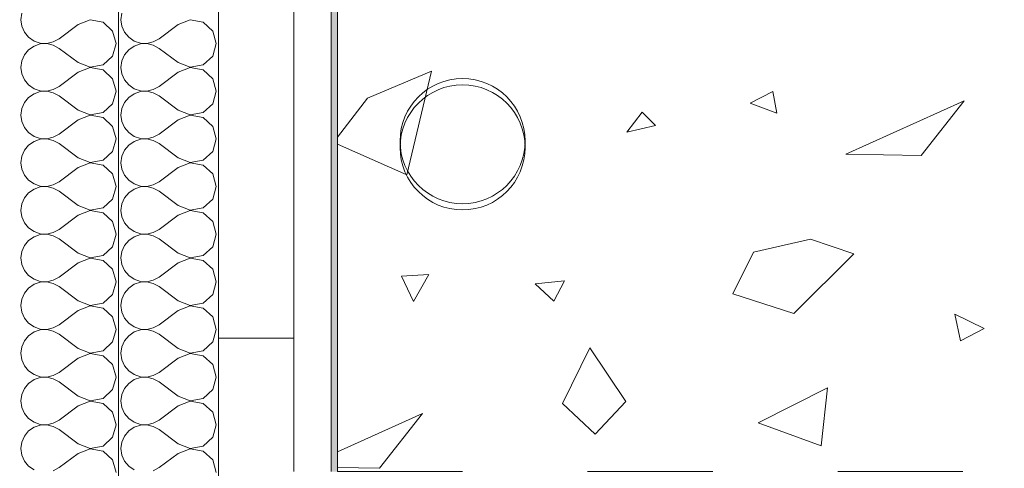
# Model space of a CAD drawing. Header units: centimetres. Extents: x -7.1 to 26.5, y -14.7 to 18.1.
# Tile 167 of 186: x 14.893 to 15.68, y 11.146 to 11.505. Entities that reach past the tile are written whole.
import ezdxf

# ---------------------------------------------------------------- set-up
doc = ezdxf.new("R2010")
doc.units = ezdxf.units.CM
doc.header["$LTSCALE"] = 10
doc.linetypes.add('AUSGEZOGEN', pattern=[0])
doc.linetypes.add('STRICHLINIE_S4', pattern=[0.0055, 0.0035, -0.001, 0, -0.001])
for name, color, linetype in [('XR$1$010 Murs extérieurs', 7, 'Continuous'), ('XR$1$010 Murs extérieurs – Lignes de séparation des couches', 7, 'Continuous'), ('XR$1$065 Mobilier installé', 7, 'Continuous'), ('XR$3$010 Murs extérieurs – Hachures des composants', 7, 'Continuous'), ('XR$3$035 Dalles', 7, 'Continuous')]:
    doc.layers.add(name, color=color, linetype=linetype)

# ---------------------------------------------------------------- blocks, each defined once
blk = doc.blocks.new('COMPLEXOBJECT_23')
at = {"layer": 'XR$1$065 Mobilier installé', "color": 8, "linetype": 'AUSGEZOGEN', "lineweight": 13, "transparency": 33554687}
for start, end in [(90, 270), (270, 90)]:
    blk.add_arc((15.24677, 11.40771), 0.05, start, end, dxfattribs=at)
blk = doc.blocks.new('COMPLEXOBJECT_34')
at = {"layer": 'XR$1$065 Mobilier installé', "color": 8, "linetype": 'AUSGEZOGEN', "lineweight": 13, "transparency": 33554687}
for start, end in [(90, 270), (270, 90)]:
    blk.add_arc((15.24677, 11.40271), 0.05, start, end, dxfattribs=at)
blk = doc.blocks.new('COMPLEXOBJECT_50')
at = {"layer": 'XR$3$035 Dalles', "color": 253, "linetype": 'AUSGEZOGEN', "lineweight": 13, "transparency": 33554687}
for p, q in [((15.17073, 11.44217), (15.22182, 11.46372)), ((15.22182, 11.46372), (15.20214, 11.38088)), ((15.49485, 11.44736), (15.47664, 11.43797)), ((15.49807, 11.43008), (15.49485, 11.44736)), ((15.14677, 11.41081), (15.17073, 11.44217)), ((15.47664, 11.43797), (15.49807, 11.43008)), ((15.55325, 11.3973), (15.64775, 11.43995)), ((15.64775, 11.43995), (15.6134, 11.39629)), ((15.39033, 11.43086), (15.37818, 11.41485)), ((15.40102, 11.42015), (15.39033, 11.43086)), ((15.37818, 11.41485), (15.40102, 11.42015)), ((15.20214, 11.38088), (15.14677, 11.40524)), ((15.6134, 11.39629), (15.55325, 11.3973)), ((15.47938, 11.31891), (15.52497, 11.32935)), ((15.52497, 11.32935), (15.55957, 11.31756)), ((15.46289, 11.28557), (15.47938, 11.31891)), ((15.55957, 11.31756), (15.51158, 11.27)), ((15.21972, 11.30115), (15.19796, 11.29985)), ((15.19796, 11.29985), (15.20749, 11.27945)), ((15.20749, 11.27945), (15.21972, 11.30115)), ((15.30487, 11.29374), (15.32832, 11.29602)), ((15.32832, 11.29602), (15.31969, 11.27977)), ((15.31969, 11.27977), (15.30487, 11.29374)), ((15.51158, 11.27), (15.46289, 11.28557)), ((15.66379, 11.25801), (15.64041, 11.26927)), ((15.64041, 11.26927), (15.64473, 11.24813)), ((15.64473, 11.24813), (15.66379, 11.25801)), ((15.32663, 11.19794), (15.34861, 11.2424)), ((15.34861, 11.2424), (15.37738, 11.19945)), ((15.48305, 11.18258), (15.53837, 11.21055)), ((15.53837, 11.21055), (15.53346, 11.16403)), ((15.35276, 11.17332), (15.32663, 11.19794)), ((15.37738, 11.19945), (15.35276, 11.17332)), ((15.14677, 11.15928), (15.21474, 11.18995)), ((15.21474, 11.18995), (15.18038, 11.14629)), ((15.53346, 11.16403), (15.48305, 11.18258)), ((15.18038, 11.14629), (15.14677, 11.14685))]:
    blk.add_line(p, q, dxfattribs=at)
blk = doc.blocks.new('COMPLEXOBJECT_116')
at = {"layer": 'XR$3$010 Murs extérieurs – Hachures des composants', "color": 8, "linetype": 'AUSGEZOGEN', "lineweight": 13, "transparency": 33554687}
for p, q in [((14.9744, 11.50997), (14.97367, 11.50476)), ((14.97367, 11.50476), (14.9744, 11.49956)), ((15.01939, 11.50095), (15.00415, 11.48952)), ((15.02911, 11.50468), (15.01939, 11.50095)), ((15.03934, 11.50275), (15.02911, 11.50468)), ((15.04702, 11.49573), (15.03934, 11.50275)), ((14.9744, 11.49956), (14.97652, 11.49475)), ((14.97652, 11.49475), (14.97987, 11.4907)), ((15.04987, 11.48571), (15.04702, 11.49573)), ((14.97987, 11.4907), (14.9842, 11.48773)), ((14.9842, 11.48773), (14.98918, 11.48605)), ((14.98918, 11.48538), (14.9842, 11.4837)), ((14.98918, 11.48605), (14.99443, 11.48579)), ((14.99443, 11.48564), (14.98918, 11.48538)), ((14.99443, 11.48579), (14.99955, 11.48698)), ((14.99955, 11.48445), (14.99443, 11.48564)), ((14.99955, 11.48698), (15.00415, 11.48952)), ((15.00415, 11.4819), (14.99955, 11.48445)), ((15.04702, 11.4757), (15.04987, 11.48571)), ((14.97652, 11.47668), (14.9744, 11.47187)), ((14.97987, 11.48073), (14.97652, 11.47668)), ((14.9842, 11.4837), (14.97987, 11.48073)), ((15.01939, 11.47048), (15.00415, 11.4819)), ((14.9744, 11.47187), (14.97367, 11.46667)), ((15.01939, 11.47048), (15.02911, 11.46674)), ((15.02911, 11.46674), (15.03934, 11.46868)), ((15.03934, 11.46868), (15.04702, 11.4757)), ((14.97367, 11.46667), (14.9744, 11.46146)), ((14.9744, 11.46146), (14.97652, 11.45665)), ((15.01939, 11.46286), (15.00415, 11.45143)), ((15.02911, 11.46659), (15.01939, 11.46286)), ((15.03934, 11.46466), (15.02911, 11.46659)), ((15.04702, 11.45763), (15.03934, 11.46466)), ((14.97652, 11.45665), (14.97987, 11.45261)), ((15.04987, 11.44762), (15.04702, 11.45763)), ((14.97987, 11.45261), (14.9842, 11.44963)), ((14.9842, 11.44561), (14.97987, 11.44263)), ((14.9842, 11.44963), (14.98918, 11.44795)), ((14.98918, 11.44729), (14.9842, 11.44561)), ((14.98918, 11.44795), (14.99443, 11.4477)), ((14.99443, 11.44754), (14.98918, 11.44729)), ((14.99443, 11.4477), (14.99955, 11.44889)), ((14.99955, 11.44635), (14.99443, 11.44754)), ((14.99955, 11.44889), (15.00415, 11.45143)), ((15.00415, 11.44381), (14.99955, 11.44635)), ((15.04702, 11.43761), (15.04987, 11.44762)), ((14.97652, 11.43859), (14.9744, 11.43378)), ((14.97987, 11.44263), (14.97652, 11.43859)), ((15.01939, 11.43238), (15.00415, 11.44381)), ((15.03934, 11.43058), (15.04702, 11.43761)), ((14.9744, 11.43378), (14.97367, 11.42857)), ((15.01939, 11.43238), (15.02911, 11.42865)), ((15.02911, 11.42865), (15.03934, 11.43058)), ((14.97367, 11.42857), (14.9744, 11.42337)), ((14.9744, 11.42337), (14.97652, 11.41856)), ((15.01939, 11.42476), (15.00415, 11.41333)), ((15.02911, 11.42849), (15.01939, 11.42476)), ((15.03934, 11.42656), (15.02911, 11.42849)), ((15.04702, 11.41954), (15.03934, 11.42656)), ((14.97652, 11.41856), (14.97987, 11.41451)), ((14.97987, 11.41451), (14.9842, 11.41153)), ((14.99955, 11.41079), (15.00415, 11.41333)), ((15.04987, 11.40952), (15.04702, 11.41954)), ((14.9842, 11.40751), (14.97987, 11.40454)), ((14.9842, 11.41153), (14.98918, 11.40986)), ((14.98918, 11.40919), (14.9842, 11.40751)), ((14.98918, 11.40986), (14.99443, 11.4096)), ((14.99443, 11.40945), (14.98918, 11.40919)), ((14.99443, 11.4096), (14.99955, 11.41079)), ((14.99955, 11.40826), (14.99443, 11.40945)), ((15.00415, 11.40571), (14.99955, 11.40826)), ((15.01939, 11.39429), (15.00415, 11.40571)), ((15.04702, 11.39951), (15.04987, 11.40952)), ((14.97652, 11.40049), (14.9744, 11.39568)), ((14.97987, 11.40454), (14.97652, 11.40049)), ((15.03934, 11.39249), (15.04702, 11.39951)), ((14.9744, 11.39568), (14.97367, 11.39048)), ((14.97367, 11.39048), (14.9744, 11.38527)), ((15.01939, 11.39429), (15.02911, 11.39055)), ((15.02911, 11.3904), (15.01939, 11.38667)), ((15.02911, 11.39055), (15.03934, 11.39249)), ((15.03934, 11.38847), (15.02911, 11.3904)), ((14.9744, 11.38527), (14.97652, 11.38046)), ((15.01939, 11.38667), (15.00415, 11.37524)), ((15.04702, 11.38144), (15.03934, 11.38847)), ((14.97652, 11.38046), (14.97987, 11.37642)), ((14.97987, 11.37642), (14.9842, 11.37344)), ((14.99955, 11.3727), (15.00415, 11.37524)), ((15.04987, 11.37143), (15.04702, 11.38144)), ((14.97987, 11.36644), (14.97652, 11.36239)), ((14.9842, 11.36942), (14.97987, 11.36644)), ((14.9842, 11.37344), (14.98918, 11.37176)), ((14.98918, 11.3711), (14.9842, 11.36942)), ((14.98918, 11.37176), (14.99443, 11.37151)), ((14.99443, 11.37135), (14.98918, 11.3711)), ((14.99443, 11.37151), (14.99955, 11.3727)), ((14.99955, 11.37016), (14.99443, 11.37135)), ((15.00415, 11.36762), (14.99955, 11.37016)), ((15.01939, 11.35619), (15.00415, 11.36762)), ((15.04702, 11.36141), (15.04987, 11.37143)), ((14.97652, 11.36239), (14.9744, 11.35759)), ((15.03934, 11.35439), (15.04702, 11.36141)), ((14.9744, 11.35759), (14.97367, 11.35238)), ((14.97367, 11.35238), (14.9744, 11.34718)), ((15.01939, 11.35619), (15.02911, 11.35246)), ((15.02911, 11.3523), (15.01939, 11.34857)), ((15.02911, 11.35246), (15.03934, 11.35439)), ((15.03934, 11.35037), (15.02911, 11.3523)), ((15.04702, 11.34335), (15.03934, 11.35037)), ((14.9744, 11.34718), (14.97652, 11.34237)), ((15.01939, 11.34857), (15.00415, 11.33714)), ((15.04987, 11.33333), (15.04702, 11.34335)), ((14.97652, 11.34237), (14.97987, 11.33832)), ((14.97987, 11.33832), (14.9842, 11.33534)), ((14.9842, 11.33534), (14.98918, 11.33366)), ((14.99955, 11.3346), (15.00415, 11.33714)), ((14.97987, 11.32835), (14.97652, 11.3243)), ((14.9842, 11.33132), (14.97987, 11.32835)), ((14.98918, 11.333), (14.9842, 11.33132)), ((14.98918, 11.33366), (14.99443, 11.33341)), ((14.99443, 11.33326), (14.98918, 11.333)), ((14.99443, 11.33341), (14.99955, 11.3346)), ((14.99955, 11.33207), (14.99443, 11.33326)), ((15.00415, 11.32952), (14.99955, 11.33207)), ((15.01939, 11.3181), (15.00415, 11.32952)), ((15.04702, 11.32332), (15.04987, 11.33333)), ((14.9744, 11.31949), (14.97367, 11.31429)), ((14.97652, 11.3243), (14.9744, 11.31949)), ((15.03934, 11.3163), (15.04702, 11.32332)), ((14.97367, 11.31429), (14.9744, 11.30908)), ((15.01939, 11.3181), (15.02911, 11.31436)), ((15.02911, 11.31421), (15.01939, 11.31048)), ((15.02911, 11.31436), (15.03934, 11.3163)), ((15.03934, 11.31227), (15.02911, 11.31421)), ((15.04702, 11.30525), (15.03934, 11.31227)), ((14.9744, 11.30908), (14.97652, 11.30427)), ((14.97652, 11.30427), (14.97987, 11.30023)), ((15.01939, 11.31048), (15.00415, 11.29905)), ((15.04987, 11.29524), (15.04702, 11.30525)), ((14.97987, 11.30023), (14.9842, 11.29725)), ((14.9842, 11.29725), (14.98918, 11.29557)), ((14.98918, 11.29557), (14.99443, 11.29532)), ((14.99443, 11.29532), (14.99955, 11.2965)), ((14.99955, 11.2965), (15.00415, 11.29905)), ((14.97987, 11.29025), (14.97652, 11.2862)), ((14.9842, 11.29323), (14.97987, 11.29025)), ((14.98918, 11.29491), (14.9842, 11.29323)), ((14.99443, 11.29516), (14.98918, 11.29491)), ((14.99955, 11.29397), (14.99443, 11.29516)), ((15.00415, 11.29143), (14.99955, 11.29397)), ((15.01939, 11.28), (15.00415, 11.29143)), ((15.04702, 11.28522), (15.04987, 11.29524)), ((14.9744, 11.2814), (14.97367, 11.27619)), ((14.97652, 11.2862), (14.9744, 11.2814)), ((15.01939, 11.28), (15.02911, 11.27627)), ((15.03934, 11.2782), (15.04702, 11.28522)), ((14.97367, 11.27619), (14.9744, 11.27099)), ((15.01939, 11.27238), (15.00415, 11.26095)), ((15.02911, 11.27611), (15.01939, 11.27238)), ((15.02911, 11.27627), (15.03934, 11.2782)), ((15.03934, 11.27418), (15.02911, 11.27611)), ((15.04702, 11.26716), (15.03934, 11.27418)), ((14.9744, 11.27099), (14.97652, 11.26618)), ((14.97652, 11.26618), (14.97987, 11.26213)), ((15.04987, 11.25714), (15.04702, 11.26716)), ((14.97987, 11.26213), (14.9842, 11.25915)), ((14.9842, 11.25915), (14.98918, 11.25747)), ((14.98918, 11.25681), (14.9842, 11.25513)), ((14.98918, 11.25747), (14.99443, 11.25722)), ((14.99443, 11.25707), (14.98918, 11.25681)), ((14.99443, 11.25722), (14.99955, 11.25841)), ((14.99955, 11.25588), (14.99443, 11.25707)), ((14.99955, 11.25841), (15.00415, 11.26095)), ((15.04702, 11.24713), (15.04987, 11.25714)), ((14.97652, 11.24811), (14.9744, 11.2433)), ((14.97987, 11.25216), (14.97652, 11.24811)), ((14.9842, 11.25513), (14.97987, 11.25216)), ((15.00415, 11.25333), (14.99955, 11.25588)), ((15.01939, 11.2419), (15.00415, 11.25333)), ((14.9744, 11.2433), (14.97367, 11.2381)), ((15.01939, 11.2419), (15.02911, 11.23817)), ((15.03934, 11.24011), (15.04702, 11.24713)), ((14.97367, 11.2381), (14.9744, 11.23289)), ((14.9744, 11.23289), (14.97652, 11.22808)), ((15.01939, 11.23429), (15.00415, 11.22286)), ((15.02911, 11.23802), (15.01939, 11.23429)), ((15.02911, 11.23817), (15.03934, 11.24011)), ((15.03934, 11.23608), (15.02911, 11.23802)), ((15.04702, 11.22906), (15.03934, 11.23608)), ((14.97652, 11.22808), (14.97987, 11.22403)), ((15.04987, 11.21905), (15.04702, 11.22906)), ((14.97987, 11.22403), (14.9842, 11.22106)), ((14.9842, 11.21704), (14.97987, 11.21406)), ((14.9842, 11.22106), (14.98918, 11.21938)), ((14.98918, 11.21872), (14.9842, 11.21704)), ((14.98918, 11.21938), (14.99443, 11.21912)), ((14.99443, 11.21897), (14.98918, 11.21872)), ((14.99443, 11.21912), (14.99955, 11.22031)), ((14.99955, 11.21778), (14.99443, 11.21897)), ((14.99955, 11.22031), (15.00415, 11.22286)), ((15.00415, 11.21524), (14.99955, 11.21778)), ((15.04702, 11.20903), (15.04987, 11.21905)), ((14.97652, 11.21001), (14.9744, 11.20521)), ((14.97987, 11.21406), (14.97652, 11.21001)), ((15.01939, 11.20381), (15.00415, 11.21524)), ((15.03934, 11.20201), (15.04702, 11.20903)), ((14.9744, 11.20521), (14.97367, 11.2)), ((15.01939, 11.20381), (15.02911, 11.20008)), ((15.02911, 11.20008), (15.03934, 11.20201)), ((14.97367, 11.2), (14.9744, 11.19479)), ((14.9744, 11.19479), (14.97652, 11.18999)), ((15.01939, 11.19619), (15.00415, 11.18476)), ((15.02911, 11.19992), (15.01939, 11.19619)), ((15.03934, 11.19799), (15.02911, 11.19992)), ((15.04702, 11.19097), (15.03934, 11.19799)), ((14.97652, 11.18999), (14.97987, 11.18594)), ((14.97987, 11.18594), (14.9842, 11.18296)), ((15.04987, 11.18095), (15.04702, 11.19097)), ((14.9842, 11.17894), (14.97987, 11.17597)), ((14.9842, 11.18296), (14.98918, 11.18128)), ((14.98918, 11.18062), (14.9842, 11.17894)), ((14.98918, 11.18128), (14.99443, 11.18103)), ((14.99443, 11.18088), (14.98918, 11.18062)), ((14.99443, 11.18103), (14.99955, 11.18222)), ((14.99955, 11.17969), (14.99443, 11.18088)), ((14.99955, 11.18222), (15.00415, 11.18476)), ((15.00415, 11.17714), (14.99955, 11.17969)), ((15.04702, 11.17094), (15.04987, 11.18095)), ((14.97652, 11.17192), (14.9744, 11.16711)), ((14.97987, 11.17597), (14.97652, 11.17192)), ((15.01939, 11.16571), (15.00415, 11.17714)), ((15.03934, 11.16392), (15.04702, 11.17094)), ((14.9744, 11.16711), (14.97367, 11.1619)), ((14.97367, 11.1619), (14.9744, 11.1567)), ((15.01939, 11.16571), (15.02911, 11.16198)), ((15.02911, 11.16183), (15.01939, 11.1581)), ((15.02911, 11.16198), (15.03934, 11.16392)), ((15.03934, 11.15989), (15.02911, 11.16183)), ((14.9744, 11.1567), (14.97652, 11.15189)), ((15.01939, 11.1581), (15.00415, 11.14667)), ((15.04702, 11.15287), (15.03934, 11.15989)), ((14.97652, 11.15189), (14.97987, 11.14784)), ((14.97987, 11.14784), (14.9842, 11.14487)), ((14.99955, 11.14412), (15.00415, 11.14667)), ((15.04987, 11.14286), (15.04702, 11.15287))]:
    blk.add_line(p, q, dxfattribs=at)
blk = doc.blocks.new('COMPLEXOBJECT_117')
at = {"layer": 'XR$3$010 Murs extérieurs – Hachures des composants', "color": 8, "linetype": 'AUSGEZOGEN', "lineweight": 13, "transparency": 33554687}
for p, q in [((14.8944, 11.50997), (14.89367, 11.50476)), ((14.89367, 11.50476), (14.8944, 11.49956)), ((14.93939, 11.50095), (14.92415, 11.48952)), ((14.94911, 11.50468), (14.93939, 11.50095)), ((14.95934, 11.50275), (14.94911, 11.50468)), ((14.96702, 11.49573), (14.95934, 11.50275)), ((14.8944, 11.49956), (14.89652, 11.49475)), ((14.89652, 11.49475), (14.89987, 11.4907)), ((14.96987, 11.48571), (14.96702, 11.49573)), ((14.89987, 11.4907), (14.9042, 11.48773)), ((14.9042, 11.48773), (14.90918, 11.48605)), ((14.90918, 11.48538), (14.9042, 11.4837)), ((14.90918, 11.48605), (14.91443, 11.48579)), ((14.91443, 11.48564), (14.90918, 11.48538)), ((14.91443, 11.48579), (14.91955, 11.48698)), ((14.91955, 11.48445), (14.91443, 11.48564)), ((14.91955, 11.48698), (14.92415, 11.48952)), ((14.92415, 11.4819), (14.91955, 11.48445)), ((14.96702, 11.4757), (14.96987, 11.48571)), ((14.89652, 11.47668), (14.8944, 11.47187)), ((14.89987, 11.48073), (14.89652, 11.47668)), ((14.9042, 11.4837), (14.89987, 11.48073)), ((14.93939, 11.47048), (14.92415, 11.4819)), ((14.8944, 11.47187), (14.89367, 11.46667)), ((14.93939, 11.47048), (14.94911, 11.46674)), ((14.94911, 11.46674), (14.95934, 11.46868)), ((14.95934, 11.46868), (14.96702, 11.4757)), ((14.89367, 11.46667), (14.8944, 11.46146)), ((14.8944, 11.46146), (14.89652, 11.45665)), ((14.93939, 11.46286), (14.92415, 11.45143)), ((14.94911, 11.46659), (14.93939, 11.46286)), ((14.95934, 11.46466), (14.94911, 11.46659)), ((14.96702, 11.45763), (14.95934, 11.46466)), ((14.89652, 11.45665), (14.89987, 11.45261)), ((14.96987, 11.44762), (14.96702, 11.45763)), ((14.89987, 11.45261), (14.9042, 11.44963)), ((14.9042, 11.44561), (14.89987, 11.44263)), ((14.9042, 11.44963), (14.90918, 11.44795)), ((14.90918, 11.44729), (14.9042, 11.44561)), ((14.90918, 11.44795), (14.91443, 11.4477)), ((14.91443, 11.44754), (14.90918, 11.44729)), ((14.91443, 11.4477), (14.91955, 11.44889)), ((14.91955, 11.44635), (14.91443, 11.44754)), ((14.91955, 11.44889), (14.92415, 11.45143)), ((14.92415, 11.44381), (14.91955, 11.44635)), ((14.96702, 11.43761), (14.96987, 11.44762)), ((14.89652, 11.43859), (14.8944, 11.43378)), ((14.89987, 11.44263), (14.89652, 11.43859)), ((14.93939, 11.43238), (14.92415, 11.44381)), ((14.95934, 11.43058), (14.96702, 11.43761)), ((14.8944, 11.43378), (14.89367, 11.42857)), ((14.93939, 11.43238), (14.94911, 11.42865)), ((14.94911, 11.42865), (14.95934, 11.43058)), ((14.89367, 11.42857), (14.8944, 11.42337)), ((14.8944, 11.42337), (14.89652, 11.41856)), ((14.93939, 11.42476), (14.92415, 11.41333)), ((14.94911, 11.42849), (14.93939, 11.42476)), ((14.95934, 11.42656), (14.94911, 11.42849)), ((14.96702, 11.41954), (14.95934, 11.42656)), ((14.89652, 11.41856), (14.89987, 11.41451)), ((14.89987, 11.41451), (14.9042, 11.41153)), ((14.91955, 11.41079), (14.92415, 11.41333)), ((14.96987, 11.40952), (14.96702, 11.41954)), ((14.9042, 11.40751), (14.89987, 11.40454)), ((14.9042, 11.41153), (14.90918, 11.40986)), ((14.90918, 11.40919), (14.9042, 11.40751)), ((14.90918, 11.40986), (14.91443, 11.4096)), ((14.91443, 11.40945), (14.90918, 11.40919)), ((14.91443, 11.4096), (14.91955, 11.41079)), ((14.91955, 11.40826), (14.91443, 11.40945)), ((14.92415, 11.40571), (14.91955, 11.40826)), ((14.93939, 11.39429), (14.92415, 11.40571)), ((14.96702, 11.39951), (14.96987, 11.40952)), ((14.89652, 11.40049), (14.8944, 11.39568)), ((14.89987, 11.40454), (14.89652, 11.40049)), ((14.95934, 11.39249), (14.96702, 11.39951)), ((14.8944, 11.39568), (14.89367, 11.39048)), ((14.89367, 11.39048), (14.8944, 11.38527)), ((14.93939, 11.39429), (14.94911, 11.39055)), ((14.94911, 11.3904), (14.93939, 11.38667)), ((14.94911, 11.39055), (14.95934, 11.39249)), ((14.95934, 11.38847), (14.94911, 11.3904)), ((14.8944, 11.38527), (14.89652, 11.38046)), ((14.93939, 11.38667), (14.92415, 11.37524)), ((14.96702, 11.38144), (14.95934, 11.38847)), ((14.89652, 11.38046), (14.89987, 11.37642)), ((14.89987, 11.37642), (14.9042, 11.37344)), ((14.91955, 11.3727), (14.92415, 11.37524)), ((14.96987, 11.37143), (14.96702, 11.38144)), ((14.89987, 11.36644), (14.89652, 11.36239)), ((14.9042, 11.36942), (14.89987, 11.36644)), ((14.9042, 11.37344), (14.90918, 11.37176)), ((14.90918, 11.3711), (14.9042, 11.36942)), ((14.90918, 11.37176), (14.91443, 11.37151)), ((14.91443, 11.37135), (14.90918, 11.3711)), ((14.91443, 11.37151), (14.91955, 11.3727)), ((14.91955, 11.37016), (14.91443, 11.37135)), ((14.92415, 11.36762), (14.91955, 11.37016)), ((14.93939, 11.35619), (14.92415, 11.36762)), ((14.96702, 11.36141), (14.96987, 11.37143)), ((14.89652, 11.36239), (14.8944, 11.35759)), ((14.95934, 11.35439), (14.96702, 11.36141)), ((14.8944, 11.35759), (14.89367, 11.35238)), ((14.89367, 11.35238), (14.8944, 11.34718)), ((14.93939, 11.35619), (14.94911, 11.35246)), ((14.94911, 11.3523), (14.93939, 11.34857)), ((14.94911, 11.35246), (14.95934, 11.35439)), ((14.95934, 11.35037), (14.94911, 11.3523)), ((14.96702, 11.34335), (14.95934, 11.35037)), ((14.8944, 11.34718), (14.89652, 11.34237)), ((14.93939, 11.34857), (14.92415, 11.33714)), ((14.96987, 11.33333), (14.96702, 11.34335)), ((14.89652, 11.34237), (14.89987, 11.33832)), ((14.89987, 11.33832), (14.9042, 11.33534)), ((14.9042, 11.33534), (14.90918, 11.33366)), ((14.91955, 11.3346), (14.92415, 11.33714)), ((14.89987, 11.32835), (14.89652, 11.3243)), ((14.9042, 11.33132), (14.89987, 11.32835)), ((14.90918, 11.333), (14.9042, 11.33132)), ((14.90918, 11.33366), (14.91443, 11.33341)), ((14.91443, 11.33326), (14.90918, 11.333)), ((14.91443, 11.33341), (14.91955, 11.3346)), ((14.91955, 11.33207), (14.91443, 11.33326)), ((14.92415, 11.32952), (14.91955, 11.33207)), ((14.93939, 11.3181), (14.92415, 11.32952)), ((14.96702, 11.32332), (14.96987, 11.33333)), ((14.8944, 11.31949), (14.89367, 11.31429)), ((14.89652, 11.3243), (14.8944, 11.31949)), ((14.95934, 11.3163), (14.96702, 11.32332)), ((14.89367, 11.31429), (14.8944, 11.30908)), ((14.93939, 11.3181), (14.94911, 11.31436)), ((14.94911, 11.31421), (14.93939, 11.31048)), ((14.94911, 11.31436), (14.95934, 11.3163)), ((14.95934, 11.31227), (14.94911, 11.31421)), ((14.96702, 11.30525), (14.95934, 11.31227)), ((14.8944, 11.30908), (14.89652, 11.30427)), ((14.89652, 11.30427), (14.89987, 11.30023)), ((14.93939, 11.31048), (14.92415, 11.29905)), ((14.96987, 11.29524), (14.96702, 11.30525)), ((14.89987, 11.30023), (14.9042, 11.29725)), ((14.9042, 11.29725), (14.90918, 11.29557)), ((14.90918, 11.29557), (14.91443, 11.29532)), ((14.91443, 11.29532), (14.91955, 11.2965)), ((14.91955, 11.2965), (14.92415, 11.29905)), ((14.89987, 11.29025), (14.89652, 11.2862)), ((14.9042, 11.29323), (14.89987, 11.29025)), ((14.90918, 11.29491), (14.9042, 11.29323)), ((14.91443, 11.29516), (14.90918, 11.29491)), ((14.91955, 11.29397), (14.91443, 11.29516)), ((14.92415, 11.29143), (14.91955, 11.29397)), ((14.93939, 11.28), (14.92415, 11.29143)), ((14.96702, 11.28522), (14.96987, 11.29524)), ((14.8944, 11.2814), (14.89367, 11.27619)), ((14.89652, 11.2862), (14.8944, 11.2814)), ((14.93939, 11.28), (14.94911, 11.27627)), ((14.95934, 11.2782), (14.96702, 11.28522)), ((14.89367, 11.27619), (14.8944, 11.27099)), ((14.93939, 11.27238), (14.92415, 11.26095)), ((14.94911, 11.27611), (14.93939, 11.27238)), ((14.94911, 11.27627), (14.95934, 11.2782)), ((14.95934, 11.27418), (14.94911, 11.27611)), ((14.96702, 11.26716), (14.95934, 11.27418)), ((14.8944, 11.27099), (14.89652, 11.26618)), ((14.89652, 11.26618), (14.89987, 11.26213)), ((14.96987, 11.25714), (14.96702, 11.26716)), ((14.89987, 11.26213), (14.9042, 11.25915)), ((14.9042, 11.25915), (14.90918, 11.25747)), ((14.90918, 11.25681), (14.9042, 11.25513)), ((14.90918, 11.25747), (14.91443, 11.25722)), ((14.91443, 11.25707), (14.90918, 11.25681)), ((14.91443, 11.25722), (14.91955, 11.25841)), ((14.91955, 11.25588), (14.91443, 11.25707)), ((14.91955, 11.25841), (14.92415, 11.26095)), ((14.96702, 11.24713), (14.96987, 11.25714)), ((14.89652, 11.24811), (14.8944, 11.2433)), ((14.89987, 11.25216), (14.89652, 11.24811)), ((14.9042, 11.25513), (14.89987, 11.25216)), ((14.92415, 11.25333), (14.91955, 11.25588)), ((14.93939, 11.2419), (14.92415, 11.25333)), ((14.8944, 11.2433), (14.89367, 11.2381)), ((14.93939, 11.2419), (14.94911, 11.23817)), ((14.95934, 11.24011), (14.96702, 11.24713)), ((14.89367, 11.2381), (14.8944, 11.23289)), ((14.8944, 11.23289), (14.89652, 11.22808)), ((14.93939, 11.23429), (14.92415, 11.22286)), ((14.94911, 11.23802), (14.93939, 11.23429)), ((14.94911, 11.23817), (14.95934, 11.24011)), ((14.95934, 11.23608), (14.94911, 11.23802)), ((14.96702, 11.22906), (14.95934, 11.23608)), ((14.89652, 11.22808), (14.89987, 11.22403)), ((14.96987, 11.21905), (14.96702, 11.22906)), ((14.89987, 11.22403), (14.9042, 11.22106)), ((14.9042, 11.21704), (14.89987, 11.21406)), ((14.9042, 11.22106), (14.90918, 11.21938)), ((14.90918, 11.21872), (14.9042, 11.21704)), ((14.90918, 11.21938), (14.91443, 11.21912)), ((14.91443, 11.21897), (14.90918, 11.21872)), ((14.91443, 11.21912), (14.91955, 11.22031)), ((14.91955, 11.21778), (14.91443, 11.21897)), ((14.91955, 11.22031), (14.92415, 11.22286)), ((14.92415, 11.21524), (14.91955, 11.21778)), ((14.96702, 11.20903), (14.96987, 11.21905)), ((14.89652, 11.21001), (14.8944, 11.20521)), ((14.89987, 11.21406), (14.89652, 11.21001)), ((14.93939, 11.20381), (14.92415, 11.21524)), ((14.95934, 11.20201), (14.96702, 11.20903)), ((14.8944, 11.20521), (14.89367, 11.2)), ((14.93939, 11.20381), (14.94911, 11.20008)), ((14.94911, 11.20008), (14.95934, 11.20201)), ((14.89367, 11.2), (14.8944, 11.19479)), ((14.8944, 11.19479), (14.89652, 11.18999)), ((14.93939, 11.19619), (14.92415, 11.18476)), ((14.94911, 11.19992), (14.93939, 11.19619)), ((14.95934, 11.19799), (14.94911, 11.19992)), ((14.96702, 11.19097), (14.95934, 11.19799)), ((14.89652, 11.18999), (14.89987, 11.18594)), ((14.89987, 11.18594), (14.9042, 11.18296)), ((14.96987, 11.18095), (14.96702, 11.19097)), ((14.9042, 11.17894), (14.89987, 11.17597)), ((14.9042, 11.18296), (14.90918, 11.18128)), ((14.90918, 11.18062), (14.9042, 11.17894)), ((14.90918, 11.18128), (14.91443, 11.18103)), ((14.91443, 11.18088), (14.90918, 11.18062)), ((14.91443, 11.18103), (14.91955, 11.18222)), ((14.91955, 11.17969), (14.91443, 11.18088)), ((14.91955, 11.18222), (14.92415, 11.18476)), ((14.92415, 11.17714), (14.91955, 11.17969)), ((14.96702, 11.17094), (14.96987, 11.18095)), ((14.89652, 11.17192), (14.8944, 11.16711)), ((14.89987, 11.17597), (14.89652, 11.17192)), ((14.93939, 11.16571), (14.92415, 11.17714)), ((14.95934, 11.16392), (14.96702, 11.17094)), ((14.8944, 11.16711), (14.89367, 11.1619)), ((14.89367, 11.1619), (14.8944, 11.1567)), ((14.93939, 11.16571), (14.94911, 11.16198)), ((14.94911, 11.16183), (14.93939, 11.1581)), ((14.94911, 11.16198), (14.95934, 11.16392)), ((14.95934, 11.15989), (14.94911, 11.16183)), ((14.8944, 11.1567), (14.89652, 11.15189)), ((14.93939, 11.1581), (14.92415, 11.14667)), ((14.96702, 11.15287), (14.95934, 11.15989)), ((14.89652, 11.15189), (14.89987, 11.14784)), ((14.89987, 11.14784), (14.9042, 11.14487)), ((14.91955, 11.14412), (14.92415, 11.14667)), ((14.96987, 11.14286), (14.96702, 11.15287))]:
    blk.add_line(p, q, dxfattribs=at)

msp = doc.modelspace()

# ---------------------------------------------------------------- hatches: boundary and pattern name
at = {"layer": 'XR$3$010 Murs extérieurs – Hachures des composants', "linetype": 'AUSGEZOGEN', "lineweight": 13, "transparency": 33554687}
msp.add_hatch(color=59, dxfattribs=at).paths.add_polyline_path([(15.14177, 12.1385), (15.14177, 11.1435), (15.14677, 11.1435), (15.14677, 12.1385)])
h = msp.add_hatch(dxfattribs=at)
h.set_pattern_fill('MUSTER', color=42, scale=0.1875, style=0, pattern_type=2)
h.set_pattern_definition([(0, (0.375, 0.375), (0.1875, 0.1875), [0.1875, -0.1875]), (90, (0.375, 0.375), (-0.1875, 0.1875), [0.1875, -0.1875])])
h.paths.add_polyline_path([(15.05177, 12.0485), (15.05177, 11.0635), (15.05799, 11.0635), (15.11177, 11.11197), (15.11177, 12.0485)], flags=0)

# ---------------------------------------------------------------- linework, layer by layer
at = {"layer": 'XR$1$010 Murs extérieurs', "color": 7, "linetype": 'AUSGEZOGEN', "lineweight": 18, "transparency": 33554687}
msp.add_line((15.14677, 11.1435), (15.14677, 12.1385), dxfattribs=at)
at = {"layer": 'XR$1$010 Murs extérieurs – Lignes de séparation des couches', "color": 7, "linetype": 'AUSGEZOGEN', "lineweight": 18, "transparency": 33554687}
for p, q in [((15.14177, 11.1435), (15.14177, 12.1085)), ((15.11177, 11.1435), (15.11177, 12.0485)), ((15.05177, 11.0635), (15.05177, 11.9685)), ((14.97177, 10.98581), (14.97177, 11.8885))]:
    msp.add_line(p, q, dxfattribs=at)
at = {"layer": 'XR$3$035 Dalles', "color": 7, "linetype": 'STRICHLINIE_S4', "lineweight": 18, "transparency": 33554687}
msp.add_lwpolyline([(9.15677, 11.1435), (9.75677, 11.1435), (9.75677, 12.1435), (15.14677, 12.1435), (15.14677, 11.1435), (15.74677, 11.1435), (15.74677, 13.1435), (9.15677, 13.1435), (9.15677, 11.1435)], close=True, dxfattribs=at)

# ---------------------------------------------------------------- block references
at = {"layer": 'XR$1$065 Mobilier installé', "color": 8, "linetype": 'AUSGEZOGEN', "lineweight": 13, "transparency": 33554687}
for name in ['COMPLEXOBJECT_23', 'COMPLEXOBJECT_34']:
    msp.add_blockref(name, (0, 0), dxfattribs=at)
at = {"layer": 'XR$3$010 Murs extérieurs – Hachures des composants', "color": 8, "linetype": 'AUSGEZOGEN', "lineweight": 13, "transparency": 33554687}
for name in ['COMPLEXOBJECT_116', 'COMPLEXOBJECT_117']:
    msp.add_blockref(name, (0, 0), dxfattribs=at)
at = {"layer": 'XR$3$035 Dalles', "color": 253, "linetype": 'AUSGEZOGEN', "lineweight": 13, "transparency": 33554687}
msp.add_blockref('COMPLEXOBJECT_50', (0, 0), dxfattribs=at)

doc.saveas('drawing.dxf')
